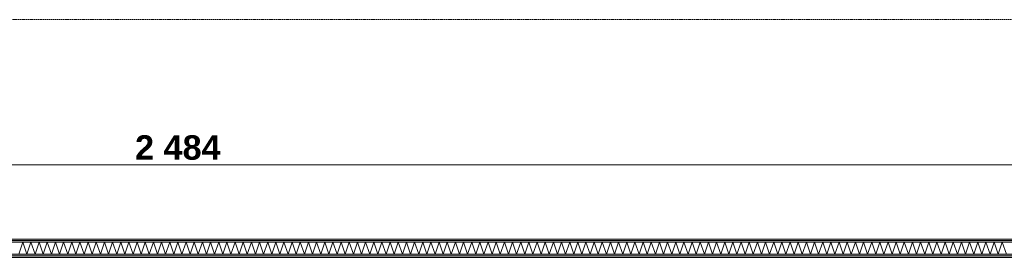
# Model space of a CAD drawing. Extents: x -7314 to 11761, y 144 to 9383.
# Tile 72 of 193: x 2043 to 2847, y 4192 to 4387. Entities that reach past the tile are written whole.
import ezdxf
from ezdxf.xclip import XClip

# ---------------------------------------------------------------- set-up
doc = ezdxf.new("R2010")
doc.units = 0
doc.header["$MEASUREMENT"] = 0
doc.header["$XCLIPFRAME"] = 0
doc.linetypes.add('Krawędzie ukryte', pattern=[68, 48, -20])
doc.linetypes.add('Wipeout_Contour', pattern=[20000, 0, -20000])
for name, color, linetype in [('FORMA - Arch 01 - 220-A Ściany', 7, 'Continuous'), ('FORMA - Arch 01 - 410-K Osie', 7, 'Continuous'), ('FORMA - Arch 04 - Wymiary ogólne', 7, 'Continuous')]:
    doc.layers.add(name, color=color, linetype=linetype)
doc.styles.add('STYL_AUTOMATYCZNY_9', font='arial.ttf')
pattern_1 = [(0, (4185.3, -5972.398), (0, 7.5), [0, -7.5])]

# ---------------------------------------------------------------- blocks, each defined once
blk = doc.blocks.new('*X44')
at = {"layer": 'FORMA - Arch 01 - 220-A Ściany', "color": 7, "linetype": 'Continuous', "lineweight": 5, "ltscale": 0.025}
for p, q in [((2041.97, 4194.93), (2045.3, 4204.93)), ((2045.3, 4204.93), (2048.63, 4194.93)), ((2048.63, 4194.93), (2051.97, 4204.93)), ((2051.97, 4204.93), (2055.3, 4194.93)), ((2055.3, 4194.93), (2058.63, 4204.93)), ((2058.63, 4204.93), (2061.97, 4194.93)), ((2061.97, 4194.93), (2065.3, 4204.93)), ((2065.3, 4204.93), (2068.63, 4194.93)), ((2068.63, 4194.93), (2071.97, 4204.93)), ((2071.97, 4204.93), (2075.3, 4194.93)), ((2075.3, 4194.93), (2078.63, 4204.93)), ((2078.63, 4204.93), (2081.97, 4194.93)), ((2081.97, 4194.93), (2085.3, 4204.93)), ((2085.3, 4204.93), (2088.63, 4194.93)), ((2088.63, 4194.93), (2091.97, 4204.93)), ((2091.97, 4204.93), (2095.3, 4194.93)), ((2095.3, 4194.93), (2098.63, 4204.93)), ((2098.63, 4204.93), (2101.97, 4194.93)), ((2101.97, 4194.93), (2105.3, 4204.93)), ((2105.3, 4204.93), (2108.63, 4194.93)), ((2108.63, 4194.93), (2111.97, 4204.93)), ((2111.97, 4204.93), (2115.3, 4194.93)), ((2115.3, 4194.93), (2118.63, 4204.93)), ((2118.63, 4204.93), (2121.97, 4194.93)), ((2121.97, 4194.93), (2125.3, 4204.93)), ((2125.3, 4204.93), (2128.63, 4194.93)), ((2128.63, 4194.93), (2131.97, 4204.93)), ((2131.97, 4204.93), (2135.3, 4194.93)), ((2135.3, 4194.93), (2138.63, 4204.93)), ((2138.63, 4204.93), (2141.97, 4194.93)), ((2141.97, 4194.93), (2145.3, 4204.93)), ((2145.3, 4204.93), (2148.63, 4194.93)), ((2148.63, 4194.93), (2151.97, 4204.93)), ((2151.97, 4204.93), (2155.3, 4194.93)), ((2155.3, 4194.93), (2158.63, 4204.93)), ((2158.63, 4204.93), (2161.97, 4194.93)), ((2161.97, 4194.93), (2165.3, 4204.93)), ((2165.3, 4204.93), (2168.63, 4194.93)), ((2168.63, 4194.93), (2171.97, 4204.93)), ((2171.97, 4204.93), (2175.3, 4194.93)), ((2175.3, 4194.93), (2178.63, 4204.93)), ((2178.63, 4204.93), (2181.97, 4194.93)), ((2181.97, 4194.93), (2185.3, 4204.93)), ((2185.3, 4204.93), (2188.63, 4194.93)), ((2188.63, 4194.93), (2191.97, 4204.93)), ((2191.97, 4204.93), (2195.3, 4194.93)), ((2195.3, 4194.93), (2198.63, 4204.93)), ((2198.63, 4204.93), (2201.97, 4194.93)), ((2201.97, 4194.93), (2205.3, 4204.93)), ((2205.3, 4204.93), (2208.63, 4194.93)), ((2208.63, 4194.93), (2211.97, 4204.93)), ((2211.97, 4204.93), (2215.3, 4194.93)), ((2215.3, 4194.93), (2218.63, 4204.93)), ((2218.63, 4204.93), (2221.97, 4194.93)), ((2221.97, 4194.93), (2225.3, 4204.93)), ((2225.3, 4204.93), (2228.63, 4194.93)), ((2228.63, 4194.93), (2231.97, 4204.93)), ((2231.97, 4204.93), (2235.3, 4194.93)), ((2235.3, 4194.93), (2238.63, 4204.93)), ((2238.63, 4204.93), (2241.97, 4194.93)), ((2241.97, 4194.93), (2245.3, 4204.93)), ((2245.3, 4204.93), (2248.63, 4194.93)), ((2248.63, 4194.93), (2251.97, 4204.93)), ((2251.97, 4204.93), (2255.3, 4194.93)), ((2255.3, 4194.93), (2258.63, 4204.93)), ((2258.63, 4204.93), (2261.97, 4194.93)), ((2261.97, 4194.93), (2265.3, 4204.93)), ((2265.3, 4204.93), (2268.63, 4194.93)), ((2268.63, 4194.93), (2271.97, 4204.93)), ((2271.97, 4204.93), (2275.3, 4194.93)), ((2275.3, 4194.93), (2278.63, 4204.93)), ((2278.63, 4204.93), (2281.97, 4194.93)), ((2281.97, 4194.93), (2285.3, 4204.93)), ((2285.3, 4204.93), (2288.63, 4194.93)), ((2288.63, 4194.93), (2291.97, 4204.93)), ((2291.97, 4204.93), (2295.3, 4194.93)), ((2295.3, 4194.93), (2298.63, 4204.93)), ((2298.63, 4204.93), (2301.97, 4194.93)), ((2301.97, 4194.93), (2305.3, 4204.93)), ((2305.3, 4204.93), (2308.63, 4194.93)), ((2308.63, 4194.93), (2311.97, 4204.93)), ((2311.97, 4204.93), (2315.3, 4194.93)), ((2315.3, 4194.93), (2318.63, 4204.93)), ((2318.63, 4204.93), (2321.97, 4194.93)), ((2321.97, 4194.93), (2325.3, 4204.93)), ((2325.3, 4204.93), (2328.63, 4194.93)), ((2328.63, 4194.93), (2331.97, 4204.93)), ((2331.97, 4204.93), (2335.3, 4194.93)), ((2335.3, 4194.93), (2338.63, 4204.93)), ((2338.63, 4204.93), (2341.97, 4194.93)), ((2341.97, 4194.93), (2345.3, 4204.93)), ((2345.3, 4204.93), (2348.63, 4194.93)), ((2348.63, 4194.93), (2351.97, 4204.93)), ((2351.97, 4204.93), (2355.3, 4194.93)), ((2355.3, 4194.93), (2358.63, 4204.93)), ((2358.63, 4204.93), (2361.97, 4194.93)), ((2361.97, 4194.93), (2365.3, 4204.93)), ((2365.3, 4204.93), (2368.63, 4194.93)), ((2368.63, 4194.93), (2371.97, 4204.93)), ((2371.97, 4204.93), (2375.3, 4194.93)), ((2375.3, 4194.93), (2378.63, 4204.93)), ((2378.63, 4204.93), (2381.97, 4194.93)), ((2381.97, 4194.93), (2385.3, 4204.93)), ((2385.3, 4204.93), (2388.63, 4194.93)), ((2388.63, 4194.93), (2391.97, 4204.93)), ((2391.97, 4204.93), (2395.3, 4194.93)), ((2395.3, 4194.93), (2398.63, 4204.93)), ((2398.63, 4204.93), (2401.97, 4194.93)), ((2401.97, 4194.93), (2405.3, 4204.93)), ((2405.3, 4204.93), (2408.63, 4194.93)), ((2408.63, 4194.93), (2411.97, 4204.93)), ((2411.97, 4204.93), (2415.3, 4194.93)), ((2415.3, 4194.93), (2418.63, 4204.93)), ((2418.63, 4204.93), (2421.97, 4194.93)), ((2421.97, 4194.93), (2425.3, 4204.93)), ((2425.3, 4204.93), (2428.63, 4194.93)), ((2428.63, 4194.93), (2431.97, 4204.93)), ((2431.97, 4204.93), (2435.3, 4194.93)), ((2435.3, 4194.93), (2438.63, 4204.93)), ((2438.63, 4204.93), (2441.97, 4194.93)), ((2441.97, 4194.93), (2445.3, 4204.93)), ((2445.3, 4204.93), (2448.63, 4194.93)), ((2448.63, 4194.93), (2451.97, 4204.93)), ((2451.97, 4204.93), (2455.3, 4194.93)), ((2455.3, 4194.93), (2458.63, 4204.93)), ((2458.63, 4204.93), (2461.97, 4194.93)), ((2461.97, 4194.93), (2465.3, 4204.93)), ((2465.3, 4204.93), (2468.63, 4194.93)), ((2468.63, 4194.93), (2471.97, 4204.93)), ((2471.97, 4204.93), (2475.3, 4194.93)), ((2475.3, 4194.93), (2478.63, 4204.93)), ((2478.63, 4204.93), (2481.97, 4194.93)), ((2481.97, 4194.93), (2485.3, 4204.93)), ((2485.3, 4204.93), (2488.63, 4194.93)), ((2488.63, 4194.93), (2491.97, 4204.93)), ((2491.97, 4204.93), (2495.3, 4194.93)), ((2495.3, 4194.93), (2498.63, 4204.93)), ((2498.63, 4204.93), (2501.97, 4194.93)), ((2501.97, 4194.93), (2505.3, 4204.93)), ((2505.3, 4204.93), (2508.63, 4194.93)), ((2508.63, 4194.93), (2511.97, 4204.93)), ((2511.97, 4204.93), (2515.3, 4194.93)), ((2515.3, 4194.93), (2518.63, 4204.93)), ((2518.63, 4204.93), (2521.97, 4194.93)), ((2521.97, 4194.93), (2525.3, 4204.93)), ((2525.3, 4204.93), (2528.63, 4194.93)), ((2528.63, 4194.93), (2531.97, 4204.93)), ((2531.97, 4204.93), (2535.3, 4194.93)), ((2535.3, 4194.93), (2538.63, 4204.93)), ((2538.63, 4204.93), (2541.97, 4194.93)), ((2541.97, 4194.93), (2545.3, 4204.93)), ((2545.3, 4204.93), (2548.63, 4194.93)), ((2548.63, 4194.93), (2551.97, 4204.93)), ((2551.97, 4204.93), (2555.3, 4194.93)), ((2555.3, 4194.93), (2558.63, 4204.93)), ((2558.63, 4204.93), (2561.97, 4194.93)), ((2561.97, 4194.93), (2565.3, 4204.93)), ((2565.3, 4204.93), (2568.63, 4194.93)), ((2568.63, 4194.93), (2571.97, 4204.93)), ((2571.97, 4204.93), (2575.3, 4194.93)), ((2575.3, 4194.93), (2578.63, 4204.93)), ((2578.63, 4204.93), (2581.97, 4194.93)), ((2581.97, 4194.93), (2585.3, 4204.93)), ((2585.3, 4204.93), (2588.63, 4194.93)), ((2588.63, 4194.93), (2591.97, 4204.93)), ((2591.97, 4204.93), (2595.3, 4194.93)), ((2595.3, 4194.93), (2598.63, 4204.93)), ((2598.63, 4204.93), (2601.97, 4194.93)), ((2601.97, 4194.93), (2605.3, 4204.93)), ((2605.3, 4204.93), (2608.63, 4194.93)), ((2608.63, 4194.93), (2611.97, 4204.93)), ((2611.97, 4204.93), (2615.3, 4194.93)), ((2615.3, 4194.93), (2618.63, 4204.93)), ((2618.63, 4204.93), (2621.97, 4194.93)), ((2621.97, 4194.93), (2625.3, 4204.93)), ((2625.3, 4204.93), (2628.63, 4194.93)), ((2628.63, 4194.93), (2631.97, 4204.93)), ((2631.97, 4204.93), (2635.3, 4194.93)), ((2635.3, 4194.93), (2638.63, 4204.93)), ((2638.63, 4204.93), (2641.97, 4194.93)), ((2641.97, 4194.93), (2645.3, 4204.93)), ((2645.3, 4204.93), (2648.63, 4194.93)), ((2648.63, 4194.93), (2651.97, 4204.93)), ((2651.97, 4204.93), (2655.3, 4194.93)), ((2655.3, 4194.93), (2658.63, 4204.93)), ((2658.63, 4204.93), (2661.97, 4194.93)), ((2661.97, 4194.93), (2665.3, 4204.93)), ((2665.3, 4204.93), (2668.63, 4194.93)), ((2668.63, 4194.93), (2671.97, 4204.93)), ((2671.97, 4204.93), (2675.3, 4194.93)), ((2675.3, 4194.93), (2678.63, 4204.93)), ((2678.63, 4204.93), (2681.97, 4194.93)), ((2681.97, 4194.93), (2685.3, 4204.93)), ((2685.3, 4204.93), (2688.63, 4194.93)), ((2688.63, 4194.93), (2691.97, 4204.93)), ((2691.97, 4204.93), (2695.3, 4194.93)), ((2695.3, 4194.93), (2698.63, 4204.93)), ((2698.63, 4204.93), (2701.97, 4194.93)), ((2701.97, 4194.93), (2705.3, 4204.93)), ((2705.3, 4204.93), (2708.63, 4194.93)), ((2708.63, 4194.93), (2711.97, 4204.93)), ((2711.97, 4204.93), (2715.3, 4194.93)), ((2715.3, 4194.93), (2718.63, 4204.93)), ((2718.63, 4204.93), (2721.97, 4194.93)), ((2721.97, 4194.93), (2725.3, 4204.93)), ((2725.3, 4204.93), (2728.63, 4194.93)), ((2728.63, 4194.93), (2731.97, 4204.93)), ((2731.97, 4204.93), (2735.3, 4194.93)), ((2735.3, 4194.93), (2738.63, 4204.93)), ((2738.63, 4204.93), (2741.97, 4194.93)), ((2741.97, 4194.93), (2745.3, 4204.93)), ((2745.3, 4204.93), (2748.63, 4194.93)), ((2748.63, 4194.93), (2751.97, 4204.93)), ((2751.97, 4204.93), (2755.3, 4194.93)), ((2755.3, 4194.93), (2758.63, 4204.93)), ((2758.63, 4204.93), (2761.97, 4194.93)), ((2761.97, 4194.93), (2765.3, 4204.93)), ((2765.3, 4204.93), (2768.63, 4194.93)), ((2768.63, 4194.93), (2771.97, 4204.93)), ((2771.97, 4204.93), (2775.3, 4194.93)), ((2775.3, 4194.93), (2778.63, 4204.93)), ((2778.63, 4204.93), (2781.97, 4194.93)), ((2781.97, 4194.93), (2785.3, 4204.93)), ((2785.3, 4204.93), (2788.63, 4194.93)), ((2788.63, 4194.93), (2791.97, 4204.93)), ((2791.97, 4204.93), (2795.3, 4194.93)), ((2795.3, 4194.93), (2798.63, 4204.93)), ((2798.63, 4204.93), (2801.97, 4194.93)), ((2801.97, 4194.93), (2805.3, 4204.93)), ((2805.3, 4204.93), (2808.63, 4194.93)), ((2808.63, 4194.93), (2811.97, 4204.93)), ((2811.97, 4204.93), (2815.3, 4194.93)), ((2815.3, 4194.93), (2818.63, 4204.93)), ((2818.63, 4204.93), (2821.97, 4194.93)), ((2821.97, 4194.93), (2825.3, 4204.93)), ((2825.3, 4204.93), (2828.63, 4194.93)), ((2828.63, 4194.93), (2831.97, 4204.93)), ((2831.97, 4204.93), (2835.3, 4194.93)), ((2835.3, 4194.93), (2838.63, 4204.93)), ((2838.63, 4204.93), (2841.97, 4194.93)), ((2841.97, 4194.93), (2845.3, 4204.93)), ((2845.3, 4204.93), (2848.63, 4194.93))]:
    blk.add_line(p, q, dxfattribs=at)
blk = doc.blocks.new('Rysunek_1_1', base_point=(4185.3, -5972.4))
at = {"layer": 'FORMA - Arch 01 - 410-K Osie', "color": 7, "linetype": 'Krawędzie ukryte', "lineweight": 13, "ltscale": 0.025}
blk.add_line((3420.76, 4386.9), (587.6, 4386.9), dxfattribs=at)
at = {"layer": 'FORMA - Arch 04 - Wymiary ogólne', "color": 154, "linetype": 'Continuous', "lineweight": 13, "ltscale": 0.025}
blk.add_line((3398.04, 4268.03), (914.04, 4268.03), dxfattribs=at)
at = {"layer": 'FORMA - Arch 04 - Wymiary ogólne', "color": 154, "linetype": 'Continuous', "lineweight": 13, "insert": (2136.98, 4272.03), "char_height": 20, "width": 68.6384, "attachment_point": 7, "style": 'STYL_AUTOMATYCZNY_9'}
blk.add_mtext('\\A1;{\\pql;\\fArial|b1|i0|c238|p0;\\W1.000000;2\xa0484}', dxfattribs=at)
at = {"color": 254, "linetype": 'Wipeout_Contour', "lineweight": 0, "ltscale": 19431.659416}
blk.add_wipeout([(3398.04, 4207.43), (929.04, 4207.43), (929.04, 4206.18), (3398.04, 4206.18)], dxfattribs=at).dxf.layer = 'FORMA - Arch 01 - 220-A Ściany'
at = {"color": 254, "linetype": 'Wipeout_Contour', "lineweight": 0, "ltscale": 19463.725434}
blk.add_wipeout([(1099.79, 4192.43), (3398.04, 4192.43), (3398.04, 4193.68), (1099.79, 4193.68)], dxfattribs=at).dxf.layer = 'FORMA - Arch 01 - 220-A Ściany'
at = {"layer": 'FORMA - Arch 01 - 220-A Ściany', "linetype": 'Continuous', "lineweight": 5}
h = blk.add_hatch(dxfattribs=at)
h.set_pattern_fill('Gips_0001', style=0, pattern_type=2)
h.set_pattern_definition(pattern_1)
h.paths.add_polyline_path([(3398.04, 4207.43), (929.04, 4207.43), (929.04, 4206.18), (3398.04, 4206.18)])
h = blk.add_hatch(dxfattribs=at)
h.set_pattern_fill('Gips_0001', style=0, pattern_type=2)
h.set_pattern_definition(pattern_1)
h.paths.add_polyline_path([(1099.79, 4192.43), (3398.04, 4192.43), (3398.04, 4193.68), (1099.79, 4193.68)])
at = {"color": 254, "linetype": 'Wipeout_Contour', "lineweight": 0, "ltscale": 19427.273492}
blk.add_wipeout([(3398.04, 4206.18), (929.04, 4206.18), (929.04, 4204.93), (3398.04, 4204.93)], dxfattribs=at).dxf.layer = 'FORMA - Arch 01 - 220-A Ściany'
at = {"color": 254, "linetype": 'Wipeout_Contour', "lineweight": 0, "ltscale": 19467.452305}
blk.add_wipeout([(1098.54, 4193.68), (3398.04, 4193.68), (3398.04, 4194.93), (1098.54, 4194.93)], dxfattribs=at).dxf.layer = 'FORMA - Arch 01 - 220-A Ściany'
at = {"layer": 'FORMA - Arch 01 - 220-A Ściany', "linetype": 'Continuous', "lineweight": 5}
h = blk.add_hatch(dxfattribs=at)
h.set_pattern_fill('Gips_0001', style=0, pattern_type=2)
h.set_pattern_definition(pattern_1)
h.paths.add_polyline_path([(3398.04, 4206.18), (929.04, 4206.18), (929.04, 4204.93), (3398.04, 4204.93)])
h = blk.add_hatch(dxfattribs=at)
h.set_pattern_fill('Gips_0001', style=0, pattern_type=2)
h.set_pattern_definition(pattern_1)
h.paths.add_polyline_path([(1098.54, 4193.68), (3398.04, 4193.68), (3398.04, 4194.93), (1098.54, 4194.93)])
at = {"color": 254, "linetype": 'Wipeout_Contour', "lineweight": 0, "ltscale": 19486.448802}
blk.add_wipeout([(1097.29, 4194.93), (3398.04, 4194.93), (3398.04, 4204.93), (1097.29, 4204.93)], dxfattribs=at).dxf.layer = 'FORMA - Arch 01 - 220-A Ściany'
at = {"layer": 'FORMA - Arch 01 - 220-A Ściany', "color": 7, "linetype": 'Continuous', "lineweight": 13, "ltscale": 0.025}
for p, q in [((3398.04, 4206.18), (929.04, 4206.18)), ((3398.04, 4204.93), (1097.29, 4204.93)), ((1097.29, 4194.93), (3398.04, 4194.93)), ((1098.54, 4193.68), (3398.04, 4193.68))]:
    blk.add_line(p, q, dxfattribs=at)
at = {"layer": 'FORMA - Arch 01 - 220-A Ściany', "color": 7, "linetype": 'Continuous', "lineweight": 15, "ltscale": 0.025, "flags": 128}
for points in [[(3398.04, 4207.43), (929.04, 4207.43)], [(1099.79, 4192.43), (3398.04, 4192.43)]]:
    blk.add_lwpolyline(points, dxfattribs=at)
at = {"color": 7, "linetype": 'Continuous', "lineweight": 13, "ltscale": 0.025}
blk.add_blockref('*X44', (0, 0), dxfattribs=at)

msp = doc.modelspace()

# ---------------------------------------------------------------- block references
at = {"lineweight": 20}
ref = msp.add_blockref('Rysunek_1_1', (4185.29965, -5972.39804), dxfattribs=at)
XClip(ref).set_block_clipping_path([(254.0251470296, 246.5573808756), (9689.7973583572, 9358.9497337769)])

doc.saveas('drawing.dxf')
